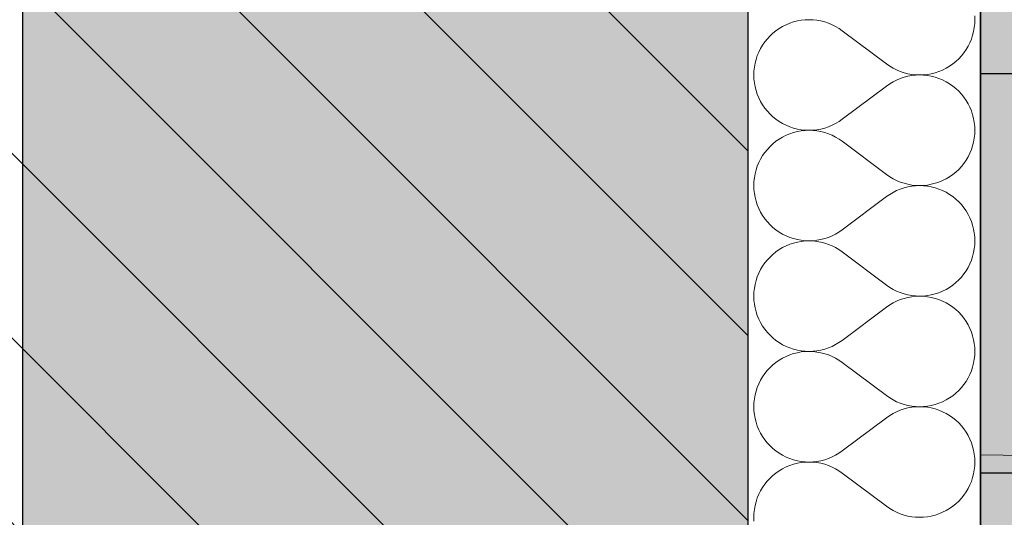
# Model space of a CAD drawing. Header units: millimetres. Extents: x -40276 to 214973, y -147941 to 35228.
# Tile 205 of 256: x -824 to -145, y 8533 to 8876. Entities that reach past the tile are written whole.
import ezdxf

# ---------------------------------------------------------------- set-up
doc = ezdxf.new("R2010")
doc.units = ezdxf.units.MM
doc.header["$MEASUREMENT"] = 0
doc.linetypes.add('Wipeout_Contour', pattern=[1000, 0, -1000])
for name, color, linetype in [('1._POHLED ZÁPADNÍ_2_0_plochy', 7, 'Continuous'), ('1._POHLED ZÁPADNÍ_2_akustické prvky', 7, 'Continuous'), ('1._POHLED ZÁPADNÍ_2_Konstrukce - nosné', 7, 'Continuous'), ('1._POHLED ZÁPADNÍ_2_Nové_Konstrukce - nenosné', 7, 'Continuous'), ('1._POHLED ZÁPADNÍ_2_Nové_Výplně - Povrchové', 7, 'Continuous'), ('1._POHLED ZÁPADNÍ_2_Nové_Výplně – Řezové', 7, 'Continuous'), ('1._POHLED ZÁPADNÍ_2_Situace - terén', 7, 'Continuous'), ('1._POHLED ZÁPADNÍ_2_Výplně – Řezové', 7, 'Continuous')]:
    doc.layers.add(name, color=color, linetype=linetype)

# ---------------------------------------------------------------- blocks, each defined once
blk = doc.blocks.new('*X15', base_point=(-42174.69, -26223.67))
at = {"layer": '1._POHLED ZÁPADNÍ_2_Nové_Výplně – Řezové', "color": 21, "linetype": 'Continuous', "lineweight": 20, "true_color": 0xffaaaa}
for p, q in [((-165.48, 8876.19), (-165.58, 8878.91)), ((-298.01, 8871.55), (-300.35, 8870.16)), ((-295.58, 8872.76), (-298.01, 8871.55)), ((-293.06, 8873.8), (-295.58, 8872.76)), ((-290.48, 8874.66), (-293.06, 8873.8)), ((-287.84, 8875.33), (-290.48, 8874.66)), ((-285.17, 8875.81), (-287.84, 8875.33)), ((-282.46, 8876.1), (-285.17, 8875.81)), ((-279.74, 8876.2), (-282.46, 8876.1)), ((-277.02, 8876.1), (-279.74, 8876.2)), ((-274.32, 8875.81), (-277.02, 8876.1)), ((-271.64, 8875.32), (-274.32, 8875.81)), ((-269.01, 8874.65), (-271.64, 8875.32)), ((-266.43, 8873.78), (-269.01, 8874.65)), ((-263.91, 8872.74), (-266.43, 8873.78)), ((-261.48, 8871.52), (-263.91, 8872.74)), ((-259.14, 8870.13), (-261.48, 8871.52)), ((-165.87, 8870.77), (-165.58, 8873.48)), ((-165.58, 8873.48), (-165.48, 8876.19)), ((-306.7, 8865.05), (-308.55, 8863.06)), ((-304.7, 8866.9), (-306.7, 8865.05)), ((-302.58, 8868.61), (-304.7, 8866.9)), ((-300.35, 8870.16), (-302.58, 8868.61)), ((-256.91, 8868.58), (-259.14, 8870.13)), ((-226.43, 8845.72), (-256.91, 8868.58)), ((-167.88, 8862.88), (-167.02, 8865.46)), ((-167.02, 8865.46), (-166.35, 8868.09)), ((-166.35, 8868.09), (-165.87, 8870.77)), ((-311.81, 8858.71), (-313.2, 8856.37)), ((-310.26, 8860.94), (-311.81, 8858.71)), ((-308.55, 8863.06), (-310.26, 8860.94)), ((-171.53, 8855.59), (-170.14, 8857.93)), ((-170.14, 8857.93), (-168.93, 8860.36)), ((-168.93, 8860.36), (-167.88, 8862.88)), ((-315.46, 8851.42), (-316.32, 8848.84)), ((-314.42, 8853.93), (-315.46, 8851.42)), ((-313.2, 8856.37), (-314.42, 8853.93)), ((-176.65, 8849.25), (-174.79, 8851.24)), ((-174.79, 8851.24), (-173.09, 8853.36)), ((-173.09, 8853.36), (-171.53, 8855.59)), ((-316.99, 8846.2), (-317.47, 8843.53)), ((-316.32, 8848.84), (-316.99, 8846.2)), ((-226.43, 8845.72), (-224.2, 8844.17)), ((-224.2, 8844.17), (-221.86, 8842.78)), ((-185.33, 8842.75), (-182.99, 8844.14)), ((-182.99, 8844.14), (-180.76, 8845.69)), ((-180.76, 8845.69), (-178.64, 8847.4)), ((-178.64, 8847.4), (-176.65, 8849.25)), ((-317.77, 8840.82), (-317.86, 8838.1)), ((-317.86, 8838.1), (-317.77, 8835.38)), ((-317.47, 8843.53), (-317.77, 8840.82)), ((-221.86, 8842.78), (-219.43, 8841.56)), ((-219.43, 8841.56), (-216.92, 8840.51)), ((-216.92, 8840.51), (-214.34, 8839.65)), ((-214.34, 8839.65), (-211.7, 8838.98)), ((-211.7, 8837.22), (-214.34, 8836.55)), ((-211.7, 8838.98), (-209.02, 8838.49)), ((-209.02, 8837.71), (-211.7, 8837.22)), ((-209.02, 8838.49), (-206.32, 8838.2)), ((-206.32, 8838), (-209.02, 8837.71)), ((-206.32, 8838.2), (-203.6, 8838.1)), ((-203.6, 8838.1), (-206.32, 8838)), ((-203.6, 8838.1), (-200.88, 8838.2)), ((-200.88, 8838), (-203.6, 8838.1)), ((-200.88, 8838.2), (-198.18, 8838.48)), ((-198.18, 8837.72), (-200.88, 8838)), ((-198.18, 8838.48), (-195.5, 8838.97)), ((-195.5, 8837.23), (-198.18, 8837.72)), ((-195.5, 8838.97), (-192.86, 8839.64)), ((-192.86, 8836.56), (-195.5, 8837.23)), ((-192.86, 8839.64), (-190.28, 8840.5)), ((-190.28, 8840.5), (-187.77, 8841.53)), ((-187.77, 8841.53), (-185.33, 8842.75)), ((-317.77, 8835.38), (-317.47, 8832.68)), ((-317.47, 8832.68), (-316.99, 8830)), ((-226.43, 8830.48), (-256.91, 8807.63)), ((-224.2, 8832.04), (-226.43, 8830.48)), ((-221.86, 8833.43), (-224.2, 8832.04)), ((-219.43, 8834.64), (-221.86, 8833.43)), ((-216.92, 8835.69), (-219.43, 8834.64)), ((-214.34, 8836.55), (-216.92, 8835.69)), ((-190.28, 8835.7), (-192.86, 8836.56)), ((-187.77, 8834.66), (-190.28, 8835.7)), ((-185.33, 8833.45), (-187.77, 8834.66)), ((-182.99, 8832.06), (-185.33, 8833.45)), ((-180.76, 8830.51), (-182.99, 8832.06)), ((-178.64, 8828.8), (-180.76, 8830.51)), ((-316.99, 8830), (-316.32, 8827.37)), ((-316.32, 8827.37), (-315.46, 8824.78)), ((-315.46, 8824.78), (-314.42, 8822.27)), ((-176.65, 8826.95), (-178.64, 8828.8)), ((-174.79, 8824.96), (-176.65, 8826.95)), ((-173.09, 8822.84), (-174.79, 8824.96)), ((-314.42, 8822.27), (-313.2, 8819.84)), ((-313.2, 8819.84), (-311.81, 8817.5)), ((-311.81, 8817.5), (-310.26, 8815.27)), ((-171.53, 8820.61), (-173.09, 8822.84)), ((-170.15, 8818.27), (-171.53, 8820.61)), ((-168.93, 8815.84), (-170.15, 8818.27)), ((-310.26, 8815.27), (-308.55, 8813.15)), ((-308.55, 8813.15), (-306.7, 8811.16)), ((-306.7, 8811.16), (-304.7, 8809.3)), ((-167.89, 8813.32), (-168.93, 8815.84)), ((-167.03, 8810.74), (-167.89, 8813.32)), ((-166.35, 8808.1), (-167.03, 8810.74)), ((-304.7, 8809.3), (-302.59, 8807.6)), ((-302.59, 8807.6), (-300.35, 8806.05)), ((-300.35, 8806.05), (-298.01, 8804.66)), ((-298.01, 8804.66), (-295.58, 8803.44)), ((-295.58, 8803.44), (-293.06, 8802.4)), ((-266.43, 8802.42), (-263.91, 8803.46)), ((-263.91, 8803.46), (-261.48, 8804.68)), ((-261.48, 8804.68), (-259.14, 8806.07)), ((-259.14, 8806.07), (-256.91, 8807.63)), ((-165.87, 8805.43), (-166.35, 8808.1)), ((-165.58, 8802.72), (-165.87, 8805.43)), ((-295.58, 8796.57), (-298.01, 8795.36)), ((-293.06, 8797.61), (-295.58, 8796.57)), ((-293.06, 8802.4), (-290.48, 8801.54)), ((-290.48, 8798.47), (-293.06, 8797.61)), ((-290.48, 8801.54), (-287.85, 8800.87)), ((-287.85, 8799.14), (-290.48, 8798.47)), ((-287.85, 8800.87), (-285.17, 8800.39)), ((-285.17, 8799.62), (-287.85, 8799.14)), ((-285.17, 8800.39), (-282.46, 8800.1)), ((-282.46, 8799.91), (-285.17, 8799.62)), ((-282.46, 8800.1), (-279.74, 8800.01)), ((-279.74, 8800.01), (-282.46, 8799.91)), ((-279.74, 8800.01), (-277.02, 8800.11)), ((-277.02, 8799.91), (-279.74, 8800.01)), ((-277.02, 8800.11), (-274.32, 8800.4)), ((-274.32, 8799.61), (-277.02, 8799.91)), ((-274.32, 8800.4), (-271.64, 8800.88)), ((-271.64, 8799.13), (-274.32, 8799.61)), ((-271.64, 8800.88), (-269.01, 8801.56)), ((-269.01, 8798.46), (-271.64, 8799.13)), ((-269.01, 8801.56), (-266.43, 8802.42)), ((-266.43, 8797.59), (-269.01, 8798.46)), ((-263.91, 8796.55), (-266.43, 8797.59)), ((-261.48, 8795.33), (-263.91, 8796.55)), ((-165.87, 8794.58), (-165.58, 8797.29)), ((-165.48, 8800), (-165.58, 8802.72)), ((-165.58, 8797.29), (-165.48, 8800)), ((-304.71, 8790.71), (-306.7, 8788.86)), ((-302.59, 8792.42), (-304.71, 8790.71)), ((-300.35, 8793.97), (-302.59, 8792.42)), ((-298.01, 8795.36), (-300.35, 8793.97)), ((-259.14, 8793.94), (-261.48, 8795.33)), ((-256.91, 8792.39), (-259.14, 8793.94)), ((-226.44, 8769.53), (-256.91, 8792.39)), ((-167.03, 8789.27), (-166.35, 8791.9)), ((-166.35, 8791.9), (-165.87, 8794.58)), ((-310.26, 8784.75), (-311.81, 8782.52)), ((-308.55, 8786.87), (-310.26, 8784.75)), ((-306.7, 8788.86), (-308.55, 8786.87)), ((-170.15, 8781.74), (-168.93, 8784.17)), ((-168.93, 8784.17), (-167.89, 8786.69)), ((-167.89, 8786.69), (-167.03, 8789.27)), ((-314.42, 8777.74), (-315.46, 8775.23)), ((-313.2, 8780.18), (-314.42, 8777.74)), ((-311.81, 8782.52), (-313.2, 8780.18)), ((-174.79, 8775.05), (-173.09, 8777.17)), ((-173.09, 8777.17), (-171.53, 8779.4)), ((-171.53, 8779.4), (-170.15, 8781.74)), ((-316.99, 8770.01), (-317.48, 8767.34)), ((-316.32, 8772.65), (-316.99, 8770.01)), ((-315.46, 8775.23), (-316.32, 8772.65)), ((-226.44, 8769.53), (-224.2, 8767.98)), ((-183, 8767.95), (-180.76, 8769.5)), ((-180.76, 8769.5), (-178.64, 8771.21)), ((-178.64, 8771.21), (-176.65, 8773.06)), ((-176.65, 8773.06), (-174.79, 8775.05)), ((-317.77, 8764.63), (-317.86, 8761.91)), ((-317.48, 8767.34), (-317.77, 8764.63)), ((-224.2, 8767.98), (-221.86, 8766.59)), ((-221.86, 8766.59), (-219.43, 8765.37)), ((-219.43, 8765.37), (-216.92, 8764.32)), ((-216.92, 8764.32), (-214.34, 8763.46)), ((-214.34, 8763.46), (-211.7, 8762.79)), ((-211.7, 8762.79), (-209.03, 8762.3)), ((-198.18, 8762.29), (-195.5, 8762.78)), ((-195.5, 8762.78), (-192.86, 8763.45)), ((-192.86, 8763.45), (-190.28, 8764.3)), ((-190.28, 8764.3), (-187.77, 8765.34)), ((-187.77, 8765.34), (-185.34, 8766.56)), ((-185.34, 8766.56), (-183, 8767.95)), ((-317.86, 8761.91), (-317.77, 8759.19)), ((-317.77, 8759.19), (-317.48, 8756.49)), ((-317.48, 8756.49), (-316.99, 8753.81)), ((-224.2, 8755.84), (-226.44, 8754.29)), ((-221.86, 8757.23), (-224.2, 8755.84)), ((-219.43, 8758.45), (-221.86, 8757.23)), ((-216.92, 8759.5), (-219.43, 8758.45)), ((-214.34, 8760.36), (-216.92, 8759.5)), ((-211.7, 8761.03), (-214.34, 8760.36)), ((-209.03, 8761.52), (-211.7, 8761.03)), ((-209.03, 8762.3), (-206.32, 8762.01)), ((-206.32, 8761.81), (-209.03, 8761.52)), ((-206.32, 8762.01), (-203.6, 8761.91)), ((-203.6, 8761.91), (-206.32, 8761.81)), ((-203.6, 8761.91), (-200.88, 8762)), ((-200.88, 8761.81), (-203.6, 8761.91)), ((-200.88, 8762), (-198.18, 8762.29)), ((-198.18, 8761.52), (-200.88, 8761.81)), ((-195.5, 8761.04), (-198.18, 8761.52)), ((-192.86, 8760.37), (-195.5, 8761.04)), ((-190.28, 8759.51), (-192.86, 8760.37)), ((-187.77, 8758.47), (-190.28, 8759.51)), ((-185.34, 8757.26), (-187.77, 8758.47)), ((-183, 8755.87), (-185.34, 8757.26)), ((-180.76, 8754.32), (-183, 8755.87)), ((-316.99, 8753.81), (-316.32, 8751.18)), ((-316.32, 8751.18), (-315.46, 8748.59)), ((-226.44, 8754.29), (-256.91, 8731.43)), ((-178.64, 8752.61), (-180.76, 8754.32)), ((-176.65, 8750.76), (-178.64, 8752.61)), ((-174.8, 8748.77), (-176.65, 8750.76)), ((-315.46, 8748.59), (-314.42, 8746.08)), ((-314.42, 8746.08), (-313.2, 8743.65)), ((-313.2, 8743.65), (-311.81, 8741.31)), ((-173.09, 8746.65), (-174.8, 8748.77)), ((-171.54, 8744.42), (-173.09, 8746.65)), ((-170.15, 8742.08), (-171.54, 8744.42)), ((-311.81, 8741.31), (-310.26, 8739.07)), ((-310.26, 8739.07), (-308.55, 8736.96)), ((-308.55, 8736.96), (-306.7, 8734.97)), ((-168.93, 8739.64), (-170.15, 8742.08)), ((-167.89, 8737.13), (-168.93, 8739.64)), ((-167.03, 8734.55), (-167.89, 8737.13)), ((-306.7, 8734.97), (-304.71, 8733.11)), ((-304.71, 8733.11), (-302.59, 8731.41)), ((-302.59, 8731.41), (-300.35, 8729.86)), ((-300.35, 8729.86), (-298.01, 8728.47)), ((-261.48, 8728.49), (-259.15, 8729.88)), ((-259.15, 8729.88), (-256.91, 8731.43)), ((-166.36, 8731.91), (-167.03, 8734.55)), ((-165.87, 8729.24), (-166.36, 8731.91)), ((-165.58, 8726.53), (-165.87, 8729.24)), ((-298.01, 8728.47), (-295.58, 8727.25)), ((-295.58, 8727.25), (-293.06, 8726.21)), ((-290.48, 8722.28), (-293.07, 8721.42)), ((-293.06, 8726.21), (-290.48, 8725.35)), ((-290.48, 8725.35), (-287.85, 8724.68)), ((-287.85, 8722.95), (-290.48, 8722.28)), ((-287.85, 8724.68), (-285.17, 8724.2)), ((-285.17, 8723.43), (-287.85, 8722.95)), ((-285.17, 8724.2), (-282.46, 8723.91)), ((-282.46, 8723.72), (-285.17, 8723.43)), ((-282.46, 8723.91), (-279.75, 8723.82)), ((-279.75, 8723.82), (-282.46, 8723.72)), ((-279.75, 8723.82), (-277.03, 8723.92)), ((-277.03, 8723.72), (-279.75, 8723.82)), ((-277.03, 8723.92), (-274.32, 8724.21)), ((-274.32, 8723.42), (-277.03, 8723.72)), ((-274.32, 8724.21), (-271.64, 8724.69)), ((-271.64, 8722.94), (-274.32, 8723.42)), ((-271.64, 8724.69), (-269.01, 8725.37)), ((-269.01, 8722.26), (-271.64, 8722.94)), ((-269.01, 8725.37), (-266.43, 8726.23)), ((-266.43, 8721.4), (-269.01, 8722.26)), ((-266.43, 8726.23), (-263.92, 8727.27)), ((-263.92, 8727.27), (-261.48, 8728.49)), ((-165.48, 8723.81), (-165.58, 8726.53)), ((-165.58, 8721.09), (-165.48, 8723.81)), ((-302.59, 8716.23), (-304.71, 8714.52)), ((-300.35, 8717.78), (-302.59, 8716.23)), ((-298.01, 8719.16), (-300.35, 8717.78)), ((-295.58, 8720.38), (-298.01, 8719.16)), ((-293.07, 8721.42), (-295.58, 8720.38)), ((-263.92, 8720.36), (-266.43, 8721.4)), ((-261.48, 8719.14), (-263.92, 8720.36)), ((-259.15, 8717.75), (-261.48, 8719.14)), ((-256.91, 8716.2), (-259.15, 8717.75)), ((-226.44, 8693.34), (-256.91, 8716.2)), ((-167.03, 8713.08), (-166.36, 8715.71)), ((-166.36, 8715.71), (-165.87, 8718.39)), ((-165.87, 8718.39), (-165.58, 8721.09)), ((-310.26, 8708.56), (-311.81, 8706.33)), ((-308.55, 8710.68), (-310.26, 8708.56)), ((-306.7, 8712.67), (-308.55, 8710.68)), ((-304.71, 8714.52), (-306.7, 8712.67)), ((-168.93, 8707.98), (-167.89, 8710.5)), ((-167.89, 8710.5), (-167.03, 8713.08)), ((-314.42, 8701.55), (-315.46, 8699.04)), ((-313.2, 8703.99), (-314.42, 8701.55)), ((-311.81, 8706.33), (-313.2, 8703.99)), ((-173.09, 8700.98), (-171.54, 8703.21)), ((-171.54, 8703.21), (-170.15, 8705.55)), ((-170.15, 8705.55), (-168.93, 8707.98)), ((-316.32, 8696.46), (-316.99, 8693.82)), ((-315.46, 8699.04), (-316.32, 8696.46)), ((-180.76, 8693.31), (-178.64, 8695.01)), ((-178.64, 8695.01), (-176.65, 8696.87)), ((-176.65, 8696.87), (-174.8, 8698.86)), ((-174.8, 8698.86), (-173.09, 8700.98)), ((-317.77, 8688.44), (-317.87, 8685.72)), ((-317.48, 8691.15), (-317.77, 8688.44)), ((-316.99, 8693.82), (-317.48, 8691.15)), ((-226.44, 8693.34), (-224.2, 8691.79)), ((-224.2, 8691.79), (-221.87, 8690.39)), ((-221.87, 8690.39), (-219.43, 8689.18)), ((-219.43, 8689.18), (-216.92, 8688.13)), ((-216.92, 8688.13), (-214.34, 8687.27)), ((-192.87, 8687.26), (-190.28, 8688.11)), ((-190.28, 8688.11), (-187.77, 8689.15)), ((-187.77, 8689.15), (-185.34, 8690.37)), ((-185.34, 8690.37), (-183, 8691.76)), ((-183, 8691.76), (-180.76, 8693.31)), ((-317.87, 8685.72), (-317.77, 8683)), ((-317.77, 8683), (-317.48, 8680.3)), ((-219.43, 8682.26), (-221.87, 8681.04)), ((-216.92, 8683.31), (-219.43, 8682.26)), ((-214.34, 8684.17), (-216.92, 8683.31)), ((-214.34, 8687.27), (-211.7, 8686.6)), ((-211.7, 8684.84), (-214.34, 8684.17)), ((-211.7, 8686.6), (-209.03, 8686.11)), ((-209.03, 8685.33), (-211.7, 8684.84)), ((-209.03, 8686.11), (-206.32, 8685.82)), ((-206.32, 8685.62), (-209.03, 8685.33)), ((-206.32, 8685.82), (-203.6, 8685.72)), ((-203.6, 8685.72), (-206.32, 8685.62)), ((-203.6, 8685.72), (-200.89, 8685.81)), ((-200.89, 8685.62), (-203.6, 8685.72)), ((-200.89, 8685.81), (-198.18, 8686.1)), ((-198.18, 8685.33), (-200.89, 8685.62)), ((-198.18, 8686.1), (-195.5, 8686.59)), ((-195.5, 8684.85), (-198.18, 8685.33)), ((-195.5, 8686.59), (-192.87, 8687.26)), ((-192.87, 8684.18), (-195.5, 8684.85)), ((-190.28, 8683.32), (-192.87, 8684.18)), ((-187.77, 8682.28), (-190.28, 8683.32)), ((-185.34, 8681.07), (-187.77, 8682.28)), ((-183, 8679.68), (-185.34, 8681.07)), ((-317.48, 8680.3), (-316.99, 8677.62)), ((-316.99, 8677.62), (-316.32, 8674.98)), ((-316.32, 8674.98), (-315.46, 8672.4)), ((-226.44, 8678.1), (-256.91, 8655.24)), ((-224.2, 8679.65), (-226.44, 8678.1)), ((-221.87, 8681.04), (-224.2, 8679.65)), ((-180.76, 8678.13), (-183, 8679.68)), ((-178.64, 8676.42), (-180.76, 8678.13)), ((-176.65, 8674.57), (-178.64, 8676.42)), ((-174.8, 8672.58), (-176.65, 8674.57)), ((-315.46, 8672.4), (-314.42, 8669.89)), ((-314.42, 8669.89), (-313.2, 8667.46)), ((-173.09, 8670.46), (-174.8, 8672.58)), ((-171.54, 8668.23), (-173.09, 8670.46)), ((-170.15, 8665.89), (-171.54, 8668.23)), ((-313.2, 8667.46), (-311.81, 8665.12)), ((-311.81, 8665.12), (-310.26, 8662.88)), ((-310.26, 8662.88), (-308.55, 8660.77)), ((-308.55, 8660.77), (-306.7, 8658.78)), ((-168.93, 8663.45), (-170.15, 8665.89)), ((-167.89, 8660.94), (-168.93, 8663.45)), ((-167.03, 8658.36), (-167.89, 8660.94)), ((-306.7, 8658.78), (-304.71, 8656.92)), ((-304.71, 8656.92), (-302.59, 8655.22)), ((-302.59, 8655.22), (-300.35, 8653.67)), ((-259.15, 8653.69), (-256.91, 8655.24)), ((-166.36, 8655.72), (-167.03, 8658.36)), ((-165.87, 8653.05), (-166.36, 8655.72)), ((-300.35, 8653.67), (-298.01, 8652.28)), ((-298.01, 8652.28), (-295.58, 8651.06)), ((-295.58, 8651.06), (-293.07, 8650.02)), ((-293.07, 8650.02), (-290.49, 8649.16)), ((-290.49, 8649.16), (-287.85, 8648.49)), ((-287.85, 8648.49), (-285.17, 8648.01)), ((-285.17, 8647.24), (-287.85, 8646.76)), ((-285.17, 8648.01), (-282.47, 8647.72)), ((-282.47, 8647.53), (-285.17, 8647.24)), ((-282.47, 8647.72), (-279.75, 8647.63)), ((-279.75, 8647.63), (-282.47, 8647.53)), ((-279.75, 8647.63), (-277.03, 8647.72)), ((-277.03, 8647.53), (-279.75, 8647.63)), ((-277.03, 8647.72), (-274.32, 8648.02)), ((-274.32, 8647.23), (-277.03, 8647.53)), ((-274.32, 8648.02), (-271.65, 8648.5)), ((-271.65, 8646.75), (-274.32, 8647.23)), ((-271.65, 8648.5), (-269.01, 8649.18)), ((-269.01, 8649.18), (-266.43, 8650.04)), ((-266.43, 8650.04), (-263.92, 8651.08)), ((-263.92, 8651.08), (-261.49, 8652.3)), ((-261.49, 8652.3), (-259.15, 8653.69)), ((-165.58, 8650.34), (-165.87, 8653.05)), ((-165.49, 8647.62), (-165.58, 8650.34)), ((-165.58, 8644.9), (-165.49, 8647.62)), ((-300.35, 8641.59), (-302.59, 8640.04)), ((-298.01, 8642.97), (-300.35, 8641.59)), ((-295.58, 8644.19), (-298.01, 8642.97)), ((-293.07, 8645.23), (-295.58, 8644.19)), ((-290.49, 8646.09), (-293.07, 8645.23)), ((-287.85, 8646.76), (-290.49, 8646.09)), ((-269.01, 8646.07), (-271.65, 8646.75)), ((-266.43, 8645.21), (-269.01, 8646.07)), ((-263.92, 8644.17), (-266.43, 8645.21)), ((-261.49, 8642.95), (-263.92, 8644.17)), ((-259.15, 8641.56), (-261.49, 8642.95)), ((-256.91, 8640.01), (-259.15, 8641.56)), ((-166.36, 8639.52), (-165.87, 8642.2)), ((-165.87, 8642.2), (-165.58, 8644.9)), ((-308.56, 8634.49), (-310.26, 8632.37)), ((-306.7, 8636.48), (-308.56, 8634.49)), ((-304.71, 8638.33), (-306.7, 8636.48)), ((-302.59, 8640.04), (-304.71, 8638.33)), ((-226.44, 8617.15), (-256.91, 8640.01)), ((-168.93, 8631.79), (-167.89, 8634.3)), ((-167.89, 8634.3), (-167.03, 8636.89)), ((-167.03, 8636.89), (-166.36, 8639.52)), ((-313.2, 8627.8), (-314.42, 8625.36)), ((-311.81, 8630.13), (-313.2, 8627.8)), ((-310.26, 8632.37), (-311.81, 8630.13)), ((-173.09, 8624.79), (-171.54, 8627.02)), ((-171.54, 8627.02), (-170.15, 8629.36)), ((-170.15, 8629.36), (-168.93, 8631.79)), ((-316.32, 8620.27), (-317, 8617.63)), ((-315.46, 8622.85), (-316.32, 8620.27)), ((-314.42, 8625.36), (-315.46, 8622.85)), ((-178.64, 8618.82), (-176.65, 8620.68)), ((-176.65, 8620.68), (-174.8, 8622.67)), ((-174.8, 8622.67), (-173.09, 8624.79)), ((-317.48, 8614.96), (-317.77, 8612.25)), ((-317, 8617.63), (-317.48, 8614.96)), ((-226.44, 8617.15), (-224.21, 8615.59)), ((-224.21, 8615.59), (-221.87, 8614.2)), ((-221.87, 8614.2), (-219.44, 8612.98)), ((-187.77, 8612.96), (-185.34, 8614.18)), ((-185.34, 8614.18), (-183, 8615.57)), ((-183, 8615.57), (-180.76, 8617.12)), ((-180.76, 8617.12), (-178.64, 8618.82)), ((-317.77, 8612.25), (-317.87, 8609.53)), ((-317.87, 8609.53), (-317.77, 8606.81)), ((-317.77, 8606.81), (-317.48, 8604.11)), ((-219.44, 8612.98), (-216.92, 8611.94)), ((-216.92, 8607.12), (-219.44, 8606.07)), ((-216.92, 8611.94), (-214.34, 8611.08)), ((-214.34, 8607.98), (-216.92, 8607.12)), ((-214.34, 8611.08), (-211.71, 8610.41)), ((-211.71, 8608.65), (-214.34, 8607.98)), ((-211.71, 8610.41), (-209.03, 8609.92)), ((-209.03, 8609.14), (-211.71, 8608.65)), ((-209.03, 8609.92), (-206.33, 8609.63)), ((-206.33, 8609.43), (-209.03, 8609.14)), ((-206.33, 8609.63), (-203.61, 8609.53)), ((-203.61, 8609.53), (-206.33, 8609.43)), ((-203.61, 8609.53), (-200.89, 8609.62)), ((-200.89, 8609.43), (-203.61, 8609.53)), ((-200.89, 8609.62), (-198.18, 8609.91)), ((-198.18, 8609.14), (-200.89, 8609.43)), ((-198.18, 8609.91), (-195.5, 8610.39)), ((-195.5, 8608.66), (-198.18, 8609.14)), ((-195.5, 8610.39), (-192.87, 8611.07)), ((-192.87, 8607.99), (-195.5, 8608.66)), ((-192.87, 8611.07), (-190.29, 8611.92)), ((-190.29, 8607.13), (-192.87, 8607.99)), ((-190.29, 8611.92), (-187.77, 8612.96)), ((-187.77, 8606.09), (-190.29, 8607.13)), ((-317.48, 8604.11), (-317, 8601.43)), ((-317, 8601.43), (-316.32, 8598.79)), ((-226.44, 8601.91), (-256.92, 8579.05)), ((-224.21, 8603.46), (-226.44, 8601.91)), ((-221.87, 8604.85), (-224.21, 8603.46)), ((-219.44, 8606.07), (-221.87, 8604.85)), ((-185.34, 8604.88), (-187.77, 8606.09)), ((-183, 8603.49), (-185.34, 8604.88)), ((-180.76, 8601.94), (-183, 8603.49)), ((-178.65, 8600.23), (-180.76, 8601.94)), ((-176.65, 8598.38), (-178.65, 8600.23)), ((-316.32, 8598.79), (-315.46, 8596.21)), ((-315.46, 8596.21), (-314.42, 8593.7)), ((-314.42, 8593.7), (-313.2, 8591.27)), ((-174.8, 8596.39), (-176.65, 8598.38)), ((-173.09, 8594.27), (-174.8, 8596.39)), ((-171.54, 8592.04), (-173.09, 8594.27)), ((-313.2, 8591.27), (-311.82, 8588.93)), ((-311.82, 8588.93), (-310.26, 8586.69)), ((-310.26, 8586.69), (-308.56, 8584.58)), ((-170.15, 8589.7), (-171.54, 8592.04)), ((-168.93, 8587.26), (-170.15, 8589.7)), ((-167.89, 8584.75), (-168.93, 8587.26)), ((-308.56, 8584.58), (-306.7, 8582.59)), ((-306.7, 8582.59), (-304.71, 8580.73)), ((-304.71, 8580.73), (-302.59, 8579.03)), ((-167.03, 8582.17), (-167.89, 8584.75)), ((-166.36, 8579.53), (-167.03, 8582.17)), ((-165.88, 8576.86), (-166.36, 8579.53)), ((-302.59, 8579.03), (-300.36, 8577.47)), ((-300.36, 8577.47), (-298.02, 8576.09)), ((-298.02, 8576.09), (-295.58, 8574.87)), ((-295.58, 8574.87), (-293.07, 8573.83)), ((-293.07, 8573.83), (-290.49, 8572.97)), ((-290.49, 8572.97), (-287.85, 8572.3)), ((-271.65, 8572.31), (-269.01, 8572.99)), ((-269.01, 8572.99), (-266.43, 8573.85)), ((-266.43, 8573.85), (-263.92, 8574.89)), ((-263.92, 8574.89), (-261.49, 8576.11)), ((-261.49, 8576.11), (-259.15, 8577.5)), ((-259.15, 8577.5), (-256.92, 8579.05)), ((-165.58, 8574.15), (-165.88, 8576.86)), ((-165.49, 8571.43), (-165.58, 8574.15)), ((-298.02, 8566.78), (-300.36, 8565.4)), ((-295.58, 8568), (-298.02, 8566.78)), ((-293.07, 8569.04), (-295.58, 8568)), ((-290.49, 8569.9), (-293.07, 8569.04)), ((-287.85, 8570.57), (-290.49, 8569.9)), ((-287.85, 8572.3), (-285.17, 8571.82)), ((-285.17, 8571.05), (-287.85, 8570.57)), ((-285.17, 8571.82), (-282.47, 8571.53)), ((-282.47, 8571.34), (-285.17, 8571.05)), ((-282.47, 8571.53), (-279.75, 8571.44)), ((-279.75, 8571.44), (-282.47, 8571.34)), ((-279.75, 8571.44), (-277.03, 8571.53)), ((-277.03, 8571.34), (-279.75, 8571.44)), ((-277.03, 8571.53), (-274.33, 8571.83)), ((-274.33, 8571.04), (-277.03, 8571.34)), ((-274.33, 8571.83), (-271.65, 8572.31)), ((-271.65, 8570.56), (-274.33, 8571.04)), ((-269.01, 8569.88), (-271.65, 8570.56)), ((-266.43, 8569.02), (-269.01, 8569.88)), ((-263.92, 8567.98), (-266.43, 8569.02)), ((-261.49, 8566.76), (-263.92, 8567.98)), ((-259.15, 8565.37), (-261.49, 8566.76)), ((-166.36, 8563.33), (-165.88, 8566.01)), ((-165.88, 8566.01), (-165.58, 8568.71)), ((-165.58, 8568.71), (-165.49, 8571.43)), ((-306.7, 8560.29), (-308.56, 8558.3)), ((-304.71, 8562.14), (-306.7, 8560.29)), ((-302.59, 8563.85), (-304.71, 8562.14)), ((-300.36, 8565.4), (-302.59, 8563.85)), ((-256.92, 8563.82), (-259.15, 8565.37)), ((-226.44, 8540.96), (-256.92, 8563.82)), ((-167.89, 8558.11), (-167.03, 8560.7)), ((-167.03, 8560.7), (-166.36, 8563.33)), ((-311.82, 8553.94), (-313.21, 8551.6)), ((-310.26, 8556.18), (-311.82, 8553.94)), ((-308.56, 8558.3), (-310.26, 8556.18)), ((-171.54, 8550.83), (-170.15, 8553.17)), ((-170.15, 8553.17), (-168.93, 8555.6)), ((-168.93, 8555.6), (-167.89, 8558.11)), ((-315.47, 8546.66), (-316.32, 8544.08)), ((-314.42, 8549.17), (-315.47, 8546.66)), ((-313.21, 8551.6), (-314.42, 8549.17)), ((-176.65, 8544.49), (-174.8, 8546.48)), ((-174.8, 8546.48), (-173.09, 8548.6)), ((-173.09, 8548.6), (-171.54, 8550.83)), ((-317.48, 8538.76), (-317.77, 8536.06)), ((-317, 8541.44), (-317.48, 8538.76)), ((-316.32, 8544.08), (-317, 8541.44)), ((-226.44, 8540.96), (-224.21, 8539.4)), ((-224.21, 8539.4), (-221.87, 8538.01)), ((-185.34, 8537.99), (-183, 8539.38)), ((-183, 8539.38), (-180.77, 8540.93)), ((-180.77, 8540.93), (-178.65, 8542.63)), ((-178.65, 8542.63), (-176.65, 8544.49)), ((-317.77, 8536.06), (-317.87, 8533.34)), ((-317.87, 8533.34), (-317.77, 8530.62)), ((-221.87, 8538.01), (-219.44, 8536.79)), ((-219.44, 8536.79), (-216.92, 8535.75)), ((-216.92, 8535.75), (-214.34, 8534.89)), ((-214.34, 8534.89), (-211.71, 8534.21)), ((-211.71, 8534.21), (-209.03, 8533.73)), ((-209.03, 8533.73), (-206.33, 8533.44)), ((-206.33, 8533.44), (-203.61, 8533.34)), ((-203.61, 8533.34), (-200.89, 8533.43)), ((-200.89, 8533.43), (-198.18, 8533.72)), ((-198.18, 8533.72), (-195.51, 8534.2)), ((-195.51, 8534.2), (-192.87, 8534.88)), ((-192.87, 8534.88), (-190.29, 8535.73)), ((-190.29, 8535.73), (-187.77, 8536.77)), ((-187.77, 8536.77), (-185.34, 8537.99))]:
    blk.add_line(p, q, dxfattribs=at)

msp = doc.modelspace()

# ---------------------------------------------------------------- hatches: boundary and pattern name
at = {"layer": '1._POHLED ZÁPADNÍ_2_0_plochy', "linetype": 'Continuous', "lineweight": 0, "true_color": 0x725616}
msp.add_hatch(color=46, dxfattribs=at).paths.add_polyline_path([(-40276.11, 380.05), (-40276.11, -1043.68), (-26430.13, -1753.82), (-207.83, -1407.24, 0.378179), (2221.6, 744.43), (1454.58, 22244.44), (546.81, 28172.03), (-1346.6, 35227.52), (-3442.11, 35227.52), (-1029.19, 25664.88), (-238.38, 17796.01), (-239.22, 14109.25), (861.41, 14093.65), (783.04, 8563.06), (-240.47, 8577.57), (-242.36, 270.44), (-4572.17, 250.22), (-4572.63, 350.63), (-5872.68, 344.56), (-5872.22, 244.16), (-7761.04, 235.34), (-7759.92, 351.1), (-8809.82, 361.27), (-8811.09, 230.44), (-11400.33, 218.35), (-11400.37, 351.08), (-12450.37, 350.77), (-12450.33, 213.45), (-13471.16, 208.68), (-13473.3, 368.51), (-14863.29, 349.89), (-14861.31, 202.19), (-20482.16, 175.95), (-20484.75, 349.86), (-26651.76, 257.8), (-26680.1, 83.42), (-26744.58, -483.48), (-39549.98, 311.19)])
at = {"layer": '1._POHLED ZÁPADNÍ_2_0_plochy', "linetype": 'Continuous', "lineweight": 20, "true_color": 0xffaaaa}
h = msp.add_hatch(dxfattribs=at)
h.set_pattern_fill('Izolační_tvárnice_0002', color=21, style=0, pattern_type=2)
h.set_pattern_definition([(315, (-10360.18, 9405.31), (63.6396, 63.6396), [])])
h.paths.add_polyline_path([(-10906.33, 18690.21), (-10970.68, 9084.15), (-20311.44, 10009.93), (-20479.41, 269.75), (-242.33, 419.76), (-238.38, 17796.01)])
at = {"layer": '1._POHLED ZÁPADNÍ_2_Nové_Výplně - Povrchové', "linetype": 'Continuous', "lineweight": 0, "true_color": 0xfed4d4}
for points in [[(-321.69, 8564.05), (848.31, 8564.05), (848.31, 14094.95), (-321.69, 14094.95)], [(-321.88, 8839.09), (848.31, 8839.09), (848.31, 12306.81), (-321.88, 12306.81)], [(-321.69, 8566.92), (896.95, 8566.92), (896.95, 11743.21), (-321.69, 11743.21)]]:
    msp.add_hatch(color=254, dxfattribs=at).paths.add_polyline_path(points)
at = {"layer": '1._POHLED ZÁPADNÍ_2_Výplně – Řezové', "linetype": 'Continuous', "lineweight": 13}
msp.add_hatch(color=254, dxfattribs=at).paths.add_polyline_path([(-821.69, 7933.61), (-321.69, 7933.61), (-321.69, 9430.27), (-821.69, 9430.27)])

# ---------------------------------------------------------------- linework, layer by layer
at = {"layer": '1._POHLED ZÁPADNÍ_2_0_plochy', "color": 7, "linetype": 'Continuous', "lineweight": 13, "flags": 128}
msp.add_lwpolyline([(-1029.19, 25664.88), (-238.38, 17796.01), (-239.22, 14109.25), (861.41, 14093.65), (783.04, 8563.06), (-240.47, 8577.57), (-242.36, 270.44), (-4572.17, 250.22), (-4572.63, 350.63), (-5872.68, 344.56), (-5872.22, 244.16), (-7761.04, 235.34), (-7759.92, 351.1), (-8809.82, 361.27), (-8811.09, 230.44), (-11400.33, 218.35)], dxfattribs=at)
at = {"layer": '1._POHLED ZÁPADNÍ_2_Konstrukce - nosné', "color": 7, "linetype": 'Continuous', "lineweight": 25}
msp.add_line((-821.99, 7981.62), (-821.69, 9432.27), dxfattribs=at)
at = {"layer": '1._POHLED ZÁPADNÍ_2_Nové_Konstrukce - nenosné', "color": 1, "linetype": 'Continuous', "lineweight": 25, "flags": 128}
for points in [[(-321.69, 8564.05), (848.31, 8564.05), (848.31, 13540.8), (-321.69, 13540.8)], [(-321.88, 8839.09), (848.31, 8839.09), (848.31, 12306.81), (-321.88, 12306.81)]]:
    msp.add_lwpolyline(points, close=True, dxfattribs=at)
at = {"layer": '1._POHLED ZÁPADNÍ_2_Situace - terén', "color": 8, "linetype": 'Continuous', "lineweight": 13, "flags": 128}
msp.add_lwpolyline([(-321.69, 9430.27), (-284.45, 9430.27), (-284.45, 312.49), (-321.69, 312.49)], close=True, dxfattribs=at)

# ---------------------------------------------------------------- next in the draw order: wipeouts: each hides what was drawn before it
at = {"color": 254, "linetype": 'Wipeout_Contour', "lineweight": 0, "ltscale": 34746.797353}
msp.add_wipeout([(-321.69, 7933.61), (-161.69, 7933.61), (-161.66, 9432.26), (-321.66, 9432.27)], dxfattribs=at).dxf.layer = '1._POHLED ZÁPADNÍ_2_Nové_Výplně – Řezové'

# ---------------------------------------------------------------- next in the draw order: linework, layer by layer
at = {"layer": '1._POHLED ZÁPADNÍ_2_akustické prvky', "color": 1, "linetype": 'Continuous', "lineweight": 35}
msp.add_line((-161.83, 6155.14), (-161.66, 9432.26), dxfattribs=at)
at = {"layer": '1._POHLED ZÁPADNÍ_2_Konstrukce - nosné', "color": 7, "linetype": 'Continuous', "lineweight": 25}
msp.add_line((-322.32, 6155.17), (-321.66, 9432.27), dxfattribs=at)

# ---------------------------------------------------------------- next in the draw order: block references
at = {"layer": '1._POHLED ZÁPADNÍ_2_0_plochy', "color": 9, "linetype": 'Continuous', "lineweight": 13}
msp.add_blockref('*X15', (-42174.69, -26223.67), dxfattribs=at)

doc.saveas('drawing.dxf')
